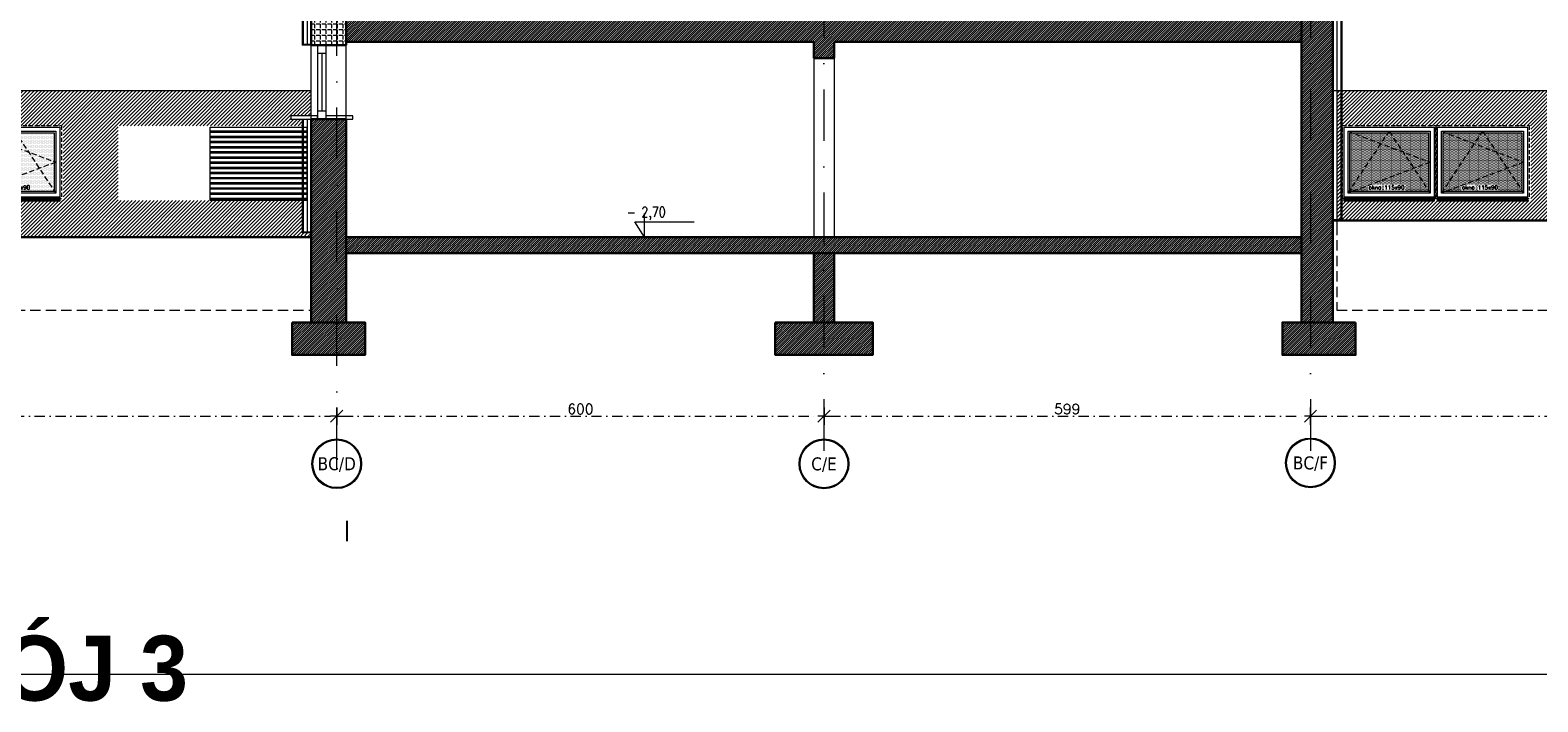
# Model space of a CAD drawing. Header units: millimetres. Extents: x 23192 to 177760, y -399809 to -79279.
# Tile 175 of 256: x 60435 to 62291, y -202936 to -202109. Entities that reach past the tile are written whole.
import ezdxf
from ezdxf.enums import TextEntityAlignment as Align

# ---------------------------------------------------------------- set-up
doc = ezdxf.new("R2010")
doc.units = ezdxf.units.MM
for name, pattern in [('CACHE', [9.525, 6.35, -3.175]), ('CARKOVANA', [7.5, 5, -2.5]), ('DASHDOT', [25.4, 12.7, -6.35, 0, -6.35]), ('HIDDEN', [9.525, 6.35, -3.175])]:
    doc.linetypes.add(name, pattern=pattern)
doc.layers.get('0').update_dxf_attribs({"lineweight": 0})
for name, color, linetype, lineweight in [('!! 0_ Istn-okna', 6, 'Continuous', 13), ('!! 0_ Istn-sciany', 3, 'Continuous', 30), ('!! 0_ Opis', 8, 'Continuous', 13), ('!! 0_ WIDOK ELEWACJA', 4, 'Continuous', 0), ('!! 0_Istn-cienka', 4, 'Continuous', 9), ('!! 0_Osie', 1, 'DASHDOT', 13), ('!! 1  WYDZIELENIE PPOŻ', 252, 'Continuous', 0), ('!! 1_ tynk zewn  - nowy', 21, 'Continuous', 20), ('!! 1_Hatch dach', 252, 'Continuous', 5), ('!! 2_ remont Ocieplenie', 4, 'ZIGZAG', 5), ('!! 2_Hatch dach', 7, 'Continuous', 0), ('!! 2_NOWE OKNA WIDOk - remont', 140, 'Continuous', 5), ('0-osie-liniA', 14, 'DASHDOT', 5), ('0-osie-tx', 66, 'Continuous', 9), ('0-rzedne-blok', 62, 'Continuous', 13)]:
    doc.layers.add(name, color=color, linetype=linetype, lineweight=lineweight)
doc.layers.add('!! 0_ramki', color=66, linetype='Continuous', lineweight=9, plot=False)
doc.layers.add('!! 1_ widok', color=4, linetype='Continuous')
doc.layers.add('!! 2_ELEWACJA COKÓŁ', color=9, linetype='Continuous', lineweight=13, true_color=0x808080)
doc.layers.add('!! 2_hatch istniejące', color=7, linetype='Continuous', lineweight=5, true_color=0xffffff)
doc.styles.add('DEUTSCH', font='SIMPLEX8')
doc.styles.add('STYLE10', font='arialbd.ttf')
doc.styles.add('TAHOMA', font='tahoma.ttf')
doc.styles.add('TXT', font='simplex.shx')
doc.linetypes.add('ZIGZAG', pattern='A,0.00254,-5.08,[131,ltypeshp.shx,S=5.08,R=0,X=-5.08,Y=0],-10.16,[131,ltypeshp.shx,S=5.08,R=180,X=5.08,Y=0],-5.08', length=20.32254)
doc.dimstyles.new('DIM50', dxfattribs={"dimscale": 5, "dimtxt": 2.5, "dimasz": 1.5, "dimexe": 0, "dimexo": 0, "dimgap": 0.5, "dimtad": 1, "dimdec": 4, "dimrnd": 0.5, "dimdsep": 46, "dimtxsty": 'TXT', "dimblk1": 'TICK1', "dimblk2": 'TICK1', "dimsah": 1, "dimcen": 0, "dimse1": 1, "dimse2": 1, "dimclrd": 1, "dimclre": 7, "dimclrt": 9, "dimadec": 0, "dimazin": 0, "dimtfac": 1, "dimtdec": 4, "dimtmove": 2, "dimatfit": 3, "dimldrblk": 'TICK1', "dimfxl": 1, "dimtolj": 1, "dimarcsym": 0})
pattern_1 = [(225, (57913.864, -203778.1074), (1.3470384, -1.3470384), [])]

# ---------------------------------------------------------------- blocks, each defined once
blk = doc.blocks.new('okno 115x115')
at = {"layer": '!! 1_Hatch dach', "true_color": 0x575757}
h = blk.add_hatch(dxfattribs=at)
h.set_pattern_fill('DOTS', color=251, angle=360)
h.set_pattern_definition([(360, (-21873.4686, 1906.5186), (0.79375, 1.5875), [0, -1.5875])])
h.paths.add_polyline_path([(-12257.2, 13266.7), (-12160.2, 13266.7), (-12160.2, 13194.7), (-12257.2, 13194.7)])
h = blk.add_hatch(dxfattribs=at)
h.set_pattern_fill('ANSI31', color=251, scale=0.2, angle=360)
h.paths.add_polyline_path([(-12264.2, 13187.7), (-12153.2, 13187.7), (-12153.2, 13182.7), (-12264.2, 13182.7)])
at = {"layer": '!! 0_ Istn-okna', "linetype": 'CARKOVANA', "lineweight": 5}
blk.add_lwpolyline([(-12266.2, 13275.7), (-12151.2, 13275.7), (-12151.2, 13185.7), (-12266.2, 13185.7)], close=True, dxfattribs=at)
at = {"layer": '!! 0_ Istn-okna'}
for points in [[(-12264.2, 13273.7), (-12153.2, 13273.7), (-12153.2, 13187.7), (-12264.2, 13187.7)], [(-12259.2, 13268.7), (-12158.2, 13268.7), (-12158.2, 13192.7), (-12259.2, 13192.7)], [(-12257.2, 13266.7), (-12160.2, 13266.7), (-12160.2, 13194.7), (-12257.2, 13194.7)], [(-12264.2, 13187.7), (-12153.2, 13187.7), (-12153.2, 13182.7), (-12264.2, 13182.7)]]:
    blk.add_lwpolyline(points, close=True, dxfattribs=at)
at = {"layer": '!! 1_Hatch dach', "color": 251, "linetype": 'CACHE', "true_color": 0x575757}
for points in [[(-12259.2, 13192.7), (-12208.7, 13268.7), (-12158.2, 13192.7)], [(-12259.2, 13268.7), (-12158.2, 13230.7), (-12259.2, 13192.7)]]:
    blk.add_lwpolyline(points, dxfattribs=at)
at = {"insert": (-12234.1, 13202.1), "char_height": 5, "attachment_point": 1, "style": 'TXT'}
blk.add_mtext_dynamic_manual_height_columns('okno 115x90', width=52.63, gutter_width=75, heights=[0], dxfattribs=at)
blk = doc.blocks.new('*U81')
h = blk.add_hatch(color=256)
edge = h.paths.add_edge_path()
edge.add_arc((0, 0), 30.6, 0, 360)
edge = h.paths.add_edge_path(flags=17)
edge.add_arc((0, 0), 29.4, 0, 360)
for radius in [30.6, 29.4]:
    blk.add_circle((0, 0), radius)
at = {"style": 'TAHOMA', "flags": 8}
blk.add_attdef('ANSICHTSNUMMER', text='', height=16, dxfattribs=at).set_placement((0, 0), align=Align.MIDDLE_CENTER)
blk = doc.blocks.new('TICK1')
at = {"color": 2}
blk.add_line((-1, -1), (1, 1), dxfattribs=at)
at = {"color": 0}
for p, q in [((0, 0), (-1, 0)), ((0, -1.4), (0, 1.4))]:
    blk.add_line(p, q, dxfattribs=at)
blk = doc.blocks.new('*D3699')
at = {"color": 1, "lineweight": -2, "transparency": 16777216}
blk.add_line((59012.1, -202584.2), (60804.6, -202584.2), dxfattribs=at)
at = {"layer": 'DEFPOINTS', "color": 0, "transparency": 16777216}
for p in [(59004.6, -202584.2), (60812.1, -202584.2), (60812.1, -202584.2)]:
    blk.add_point(p, dxfattribs=at)
at = {"color": 1, "lineweight": -2, "transparency": 16777216, "xscale": 7.5, "yscale": 7.5, "zscale": 7.5, "rotation": 180}
blk.add_blockref('TICK1', (59004.6, -202584.2), dxfattribs=at)
at = {"color": 1, "lineweight": -2, "transparency": 16777216, "xscale": 7.5, "yscale": 7.5, "zscale": 7.5}
blk.add_blockref('TICK1', (60812.1, -202584.2), dxfattribs=at)
at = {"color": 9, "transparency": 16777216, "insert": (59908.3, -202575.4), "char_height": 12.5, "attachment_point": 5, "style": 'TXT'}
blk.add_mtext('\\A1;1807.5', dxfattribs=at)
blk = doc.blocks.new('*D3700')
at = {"color": 1, "lineweight": -2, "transparency": 16777216}
blk.add_line((60819.6, -202584.2), (61404.6, -202584.2), dxfattribs=at)
at = {"layer": 'DEFPOINTS', "color": 0, "transparency": 16777216}
for p in [(60812.1, -202584.2), (61412.1, -202584.2), (61412.1, -202584.2)]:
    blk.add_point(p, dxfattribs=at)
at = {"color": 1, "lineweight": -2, "transparency": 16777216, "xscale": 7.5, "yscale": 7.5, "zscale": 7.5, "rotation": 180}
blk.add_blockref('TICK1', (60812.1, -202584.2), dxfattribs=at)
at = {"color": 1, "lineweight": -2, "transparency": 16777216, "xscale": 7.5, "yscale": 7.5, "zscale": 7.5}
blk.add_blockref('TICK1', (61412.1, -202584.2), dxfattribs=at)
at = {"color": 9, "transparency": 16777216, "insert": (61112.1, -202575.4), "char_height": 12.5, "attachment_point": 5, "style": 'TXT'}
blk.add_mtext('\\A1;600', dxfattribs=at)
blk = doc.blocks.new('*D3701')
at = {"color": 1, "lineweight": -2, "transparency": 16777216}
blk.add_line((61419.6, -202584.2), (62003.6, -202584.2), dxfattribs=at)
at = {"layer": 'DEFPOINTS', "color": 0, "transparency": 16777216}
for p in [(61412.1, -202584.2), (62011.1, -202584.2), (62011.1, -202584.2)]:
    blk.add_point(p, dxfattribs=at)
at = {"color": 1, "lineweight": -2, "transparency": 16777216, "xscale": 7.5, "yscale": 7.5, "zscale": 7.5, "rotation": 180}
blk.add_blockref('TICK1', (61412.1, -202584.2), dxfattribs=at)
at = {"color": 1, "lineweight": -2, "transparency": 16777216, "xscale": 7.5, "yscale": 7.5, "zscale": 7.5}
blk.add_blockref('TICK1', (62011.1, -202584.2), dxfattribs=at)
at = {"color": 9, "transparency": 16777216, "insert": (61711.6, -202575.4), "char_height": 12.5, "attachment_point": 5, "style": 'TXT'}
blk.add_mtext('\\A1;599', dxfattribs=at)
blk = doc.blocks.new('*D3702')
at = {"color": 1, "lineweight": -2, "transparency": 16777216}
blk.add_line((62018.6, -202584.2), (63804.1, -202584.2), dxfattribs=at)
at = {"layer": 'DEFPOINTS', "color": 0, "transparency": 16777216}
for p in [(62011.1, -202584.2), (63811.6, -202584.2), (63811.6, -202584.2)]:
    blk.add_point(p, dxfattribs=at)
at = {"color": 1, "lineweight": -2, "transparency": 16777216, "xscale": 7.5, "yscale": 7.5, "zscale": 7.5, "rotation": 180}
blk.add_blockref('TICK1', (62011.1, -202584.2), dxfattribs=at)
at = {"color": 1, "lineweight": -2, "transparency": 16777216, "xscale": 7.5, "yscale": 7.5, "zscale": 7.5}
blk.add_blockref('TICK1', (63811.6, -202584.2), dxfattribs=at)
at = {"color": 9, "transparency": 16777216, "insert": (62911.3, -202575.4), "char_height": 12.5, "attachment_point": 5, "style": 'TXT'}
blk.add_mtext('\\A1;1800.5', dxfattribs=at)
blk = doc.blocks.new('BLOK OSIE DE')
at = {"layer": '!! 1_ widok'}
blk.add_lwpolyline([(60824.56735, -210654.75564), (60824.56735, -210679.75564)], dxfattribs=at)
blk = doc.blocks.new('D_kota')
for p, q in [((-0.8, 15), (8.7, 15)), ((8.7, 0), (-0.8, 15)), ((8.7, 0), (8.7, 23))]:
    blk.add_line(p, q)
blk.add_lwpolyline([(-0.8, 15), (57.9, 15)])
at = {"style": 'DEUTSCH', "width": 0.8}
blk.add_attdef('POZ.ARCH', (7.3, 19.7), '', height=10, dxfattribs=at)
blk = doc.blocks.new('BLOK OSIE ABC PD')
at = {"layer": '0-osie-liniA', "ltscale": 5}
for points in [[(60812.06735, -202649.32309), (60812.06735, -200656.87852)], [(61412.06735, -200656.87852), (61412.06735, -202649.32309)], [(62011.06735, -200656.87852), (62011.06735, -202649.32309)]]:
    blk.add_lwpolyline(points, dxfattribs=at)
at = {"layer": '0-osie-tx'}
ref = blk.add_blockref('*U81', (60812.06735, -202642.74122), dxfattribs=dict(at, rotation=180))
ref.add_attrib('ANSICHTSNUMMER', 'BC/D', dxfattribs={"layer": '0', "height": 16, "style": 'TAHOMA', "flags": 8}).set_placement((60812.06735, -202642.74122), align=Align.MIDDLE_CENTER)
ref = blk.add_blockref('*U81', (61412.06735, -202642.88444), dxfattribs=dict(at, rotation=180))
ref.add_attrib('ANSICHTSNUMMER', 'C/E', dxfattribs={"layer": '0', "height": 16, "style": 'TAHOMA', "flags": 8}).set_placement((61412.06735, -202642.88444), align=Align.MIDDLE_CENTER)
ref = blk.add_blockref('*U81', (62011.06735, -202641.68444), dxfattribs=dict(at, rotation=180))
ref.add_attrib('ANSICHTSNUMMER', 'BC/F', dxfattribs={"layer": '0', "height": 16, "style": 'TAHOMA', "flags": 8}).set_placement((62011.06735, -202641.68444), align=Align.MIDDLE_CENTER)
for base, p1, p2, picture, middle in [((60812.06735, -202584.18737), (59004.56735, -202584.18737), (60812.06735, -202584.18737), '*D3699', (59908.31735, -202575.43737)), ((61412.06735, -202584.18737), (60812.06735, -202584.18737), (61412.06735, -202584.18737), '*D3700', (61112.06735, -202575.43737)), ((62011.06735, -202584.18737), (61412.06735, -202584.18737), (62011.06735, -202584.18737), '*D3701', (61711.56735, -202575.43737)), ((63811.56735, -202584.18737), (62011.06735, -202584.18737), (63811.56735, -202584.18737), '*D3702', (62911.31735, -202575.43737))]:
    dim = blk.add_linear_dim(base=base, p1=p1, p2=p2, angle=180, dimstyle='DIM50')
    dim.commit()
    dim.dimension.update_dxf_attribs({"geometry": picture, "text_midpoint": middle})

msp = doc.modelspace()

# ---------------------------------------------------------------- hatches: boundary and pattern name
at = {"layer": '!! 0_ WIDOK ELEWACJA'}
h = msp.add_hatch(dxfattribs=at)
h.set_pattern_fill('PLAST', color=256)
h.paths.add_polyline_path([(60656.07394, -202228.74713), (60775.07394, -202228.74713), (60775.07394, -202318.74713), (60656.07394, -202318.74713)])
at = {"layer": '!! 2_ELEWACJA COKÓŁ', "true_color": 0x2b2b2c}
h = msp.add_hatch(dxfattribs=at)
h.set_pattern_fill('ANSI31', color=250)
h.paths.add_polyline_path([(60780.56735, -202183.74713), (59001.56735, -202183.74713), (59001.56735, -202363.74713), (60780.56735, -202363.74713), (60780.56735, -202358.74713), (60769.56735, -202358.74713), (60769.56735, -202318.74713), (60543.07394, -202318.74713), (60543.07394, -202226.74713), (60658.07394, -202226.74713), (60769.56735, -202226.74713), (60769.56735, -202218.74713), (60755.4202, -202218.74713), (60755.4202, -202214.8319), (60780.56735, -202214.8319)])
h.paths.add_polyline_path([(59758.07394, -202226.74713), (59875.07394, -202226.74713), (59875.07394, -202318.74713), (59643.07394, -202318.74713), (59643.07394, -202226.74713)], flags=16)
h.paths.add_polyline_path([(59756.07394, -202228.74713), (59756.07394, -202314.74713), (59645.07394, -202314.74713), (59645.07394, -202228.74713)], flags=0)
h.paths.add_polyline_path([(59751.07394, -202233.74713), (59751.07394, -202309.74713), (59650.07394, -202309.74713), (59650.07394, -202233.74713)], flags=0)
h.paths.add_polyline_path([(59700.57394, -202233.74713), (59701.90289, -202235.74713), (59749.07394, -202235.74713), (59749.07394, -202270.99465), (59751.07394, -202271.74713), (59749.07394, -202272.4996), (59749.07394, -202306.73722), (59749.745, -202307.74713), (59655.38973, -202307.74713), (59650.07394, -202309.74713), (59652.07394, -202306.73722), (59652.07394, -202234.4996), (59655.38973, -202235.74713), (59699.245, -202235.74713)], flags=0)
h.paths.add_polyline_path([(59760.07394, -202228.74713), (59871.07394, -202228.74713), (59871.07394, -202314.74713), (59760.07394, -202314.74713)], flags=0)
h.paths.add_polyline_path([(59765.07394, -202233.74713), (59866.07394, -202233.74713), (59866.07394, -202309.74713), (59765.07394, -202309.74713)], flags=0)
h.paths.add_polyline_path([(59770.38973, -202235.74713), (59814.245, -202235.74713), (59815.57394, -202233.74713), (59816.90289, -202235.74713), (59864.07394, -202235.74713), (59864.07394, -202270.99465), (59866.07394, -202271.74713), (59864.07394, -202272.4996), (59864.07394, -202306.73722), (59864.745, -202307.74713), (59770.38973, -202307.74713), (59765.07394, -202309.74713), (59767.07394, -202306.73722), (59767.07394, -202234.4996)], flags=0)
h.paths.add_polyline_path([(59575.07394, -202318.74713), (59343.07394, -202318.74713), (59343.07394, -202226.74713), (59458.07394, -202226.74713), (59575.07394, -202226.74713)], flags=16)
h.paths.add_polyline_path([(59571.07394, -202228.74713), (59571.07394, -202314.74713), (59460.07394, -202314.74713), (59460.07394, -202228.74713)], flags=0)
h.paths.add_polyline_path([(59566.07394, -202233.74713), (59566.07394, -202309.74713), (59465.07394, -202309.74713), (59465.07394, -202233.74713)], flags=0)
h.paths.add_polyline_path([(59564.07394, -202235.74713), (59564.07394, -202270.99465), (59566.07394, -202271.74713), (59564.07394, -202272.4996), (59564.07394, -202306.73722), (59564.745, -202307.74713), (59470.38973, -202307.74713), (59465.07394, -202309.74713), (59467.07394, -202306.73722), (59467.07394, -202234.4996), (59470.38973, -202235.74713), (59514.245, -202235.74713), (59515.57394, -202233.74713), (59516.90289, -202235.74713)], flags=0)
h.paths.add_polyline_path([(59456.07394, -202228.74713), (59456.07394, -202314.74713), (59345.07394, -202314.74713), (59345.07394, -202228.74713)], flags=0)
h.paths.add_polyline_path([(59451.07394, -202233.74713), (59451.07394, -202309.74713), (59350.07394, -202309.74713), (59350.07394, -202233.74713)], flags=0)
h.paths.add_polyline_path([(59943.07394, -202226.74713), (60058.07394, -202226.74713), (60175.07394, -202226.74713), (60175.07394, -202318.74713), (59943.07394, -202318.74713)], flags=16)
h.paths.add_polyline_path([(59449.07394, -202235.74713), (59449.07394, -202270.99465), (59451.07394, -202271.74713), (59449.07394, -202272.4996), (59449.07394, -202306.73722), (59449.745, -202307.74713), (59355.38973, -202307.74713), (59350.07394, -202309.74713), (59352.07394, -202306.73722), (59352.07394, -202234.4996), (59355.38973, -202235.74713), (59399.245, -202235.74713), (59400.57394, -202233.74713), (59401.90289, -202235.74713)], flags=0)
h.paths.add_polyline_path([(59945.07394, -202228.74713), (60056.07394, -202228.74713), (60056.07394, -202314.74713), (59945.07394, -202314.74713)], flags=0)
h.paths.add_polyline_path([(59950.07394, -202233.74713), (60051.07394, -202233.74713), (60051.07394, -202309.74713), (59950.07394, -202309.74713)], flags=0)
h.paths.add_polyline_path([(59952.07394, -202234.4996), (59955.38973, -202235.74713), (59999.245, -202235.74713), (60000.57394, -202233.74713), (60001.90289, -202235.74713), (60049.07394, -202235.74713), (60049.07394, -202270.99465), (60051.07394, -202271.74713), (60049.07394, -202272.4996), (60049.07394, -202306.73722), (60049.745, -202307.74713), (59955.38973, -202307.74713), (59950.07394, -202309.74713), (59952.07394, -202306.73722)], flags=0)
h.paths.add_polyline_path([(60060.07394, -202228.74713), (60171.07394, -202228.74713), (60171.07394, -202314.74713), (60060.07394, -202314.74713)], flags=0)
h.paths.add_polyline_path([(60065.07394, -202233.74713), (60166.07394, -202233.74713), (60166.07394, -202309.74713), (60065.07394, -202309.74713)], flags=0)
h.paths.add_polyline_path([(60067.07394, -202234.4996), (60070.38973, -202235.74713), (60114.245, -202235.74713), (60115.57394, -202233.74713), (60116.90289, -202235.74713), (60164.07394, -202235.74713), (60164.07394, -202270.99465), (60166.07394, -202271.74713), (60164.07394, -202272.4996), (60164.07394, -202306.73722), (60164.745, -202307.74713), (60070.38973, -202307.74713), (60065.07394, -202309.74713), (60067.07394, -202306.73722)], flags=0)
h.paths.add_polyline_path([(59275.07394, -202318.74713), (59043.07394, -202318.74713), (59043.07394, -202226.74713), (59158.07394, -202226.74713), (59275.07394, -202226.74713)], flags=16)
h.paths.add_polyline_path([(59271.07394, -202228.74713), (59271.07394, -202314.74713), (59160.07394, -202314.74713), (59160.07394, -202228.74713)], flags=0)
h.paths.add_polyline_path([(59266.07394, -202233.74713), (59266.07394, -202309.74713), (59165.07394, -202309.74713), (59165.07394, -202233.74713)], flags=0)
h.paths.add_polyline_path([(59264.07394, -202235.74713), (59264.07394, -202270.99465), (59266.07394, -202271.74713), (59264.07394, -202272.4996), (59264.07394, -202306.73722), (59264.745, -202307.74713), (59170.38973, -202307.74713), (59165.07394, -202309.74713), (59167.07394, -202306.73722), (59167.07394, -202234.4996), (59170.38973, -202235.74713), (59214.245, -202235.74713), (59215.57394, -202233.74713), (59216.90289, -202235.74713)], flags=0)
h.paths.add_polyline_path([(59156.07394, -202228.74713), (59156.07394, -202314.74713), (59045.07394, -202314.74713), (59045.07394, -202228.74713)], flags=0)
h.paths.add_polyline_path([(59151.07394, -202233.74713), (59151.07394, -202309.74713), (59050.07394, -202309.74713), (59050.07394, -202233.74713)], flags=0)
h.paths.add_polyline_path([(60243.07394, -202226.74713), (60358.07394, -202226.74713), (60475.07394, -202226.74713), (60475.07394, -202318.74713), (60243.07394, -202318.74713)], flags=16)
h.paths.add_polyline_path([(59149.07394, -202235.74713), (59149.07394, -202270.99465), (59151.07394, -202271.74713), (59149.07394, -202272.4996), (59149.07394, -202306.73722), (59149.745, -202307.74713), (59055.38973, -202307.74713), (59050.07394, -202309.74713), (59052.07394, -202306.73722), (59052.07394, -202234.4996), (59055.38973, -202235.74713), (59099.245, -202235.74713), (59100.57394, -202233.74713), (59101.90289, -202235.74713)], flags=0)
h.paths.add_polyline_path([(60245.07394, -202228.74713), (60356.07394, -202228.74713), (60356.07394, -202314.74713), (60245.07394, -202314.74713)], flags=0)
h.paths.add_polyline_path([(60250.07394, -202233.74713), (60351.07394, -202233.74713), (60351.07394, -202309.74713), (60250.07394, -202309.74713)], flags=0)
h.paths.add_polyline_path([(60252.07394, -202234.4996), (60255.38973, -202235.74713), (60299.245, -202235.74713), (60300.57394, -202233.74713), (60301.90289, -202235.74713), (60349.07394, -202235.74713), (60349.07394, -202270.99465), (60351.07394, -202271.74713), (60349.07394, -202272.4996), (60349.07394, -202306.73722), (60349.745, -202307.74713), (60255.38973, -202307.74713), (60250.07394, -202309.74713), (60252.07394, -202306.73722)], flags=0)
h.paths.add_polyline_path([(60360.07394, -202228.74713), (60471.07394, -202228.74713), (60471.07394, -202314.74713), (60360.07394, -202314.74713)], flags=0)
h.paths.add_polyline_path([(60365.07394, -202233.74713), (60466.07394, -202233.74713), (60466.07394, -202309.74713), (60365.07394, -202309.74713)], flags=0)
h.paths.add_polyline_path([(60367.07394, -202234.4996), (60370.38973, -202235.74713), (60414.245, -202235.74713), (60415.57394, -202233.74713), (60416.90289, -202235.74713), (60464.07394, -202235.74713), (60464.07394, -202270.99465), (60466.07394, -202271.74713), (60464.07394, -202272.4996), (60464.07394, -202306.73722), (60464.745, -202307.74713), (60370.38973, -202307.74713), (60365.07394, -202309.74713), (60367.07394, -202306.73722)], flags=0)
h.paths.add_polyline_path([(60388.9017, -202306.5875), (60438.06836, -202306.5875), (60438.06836, -202299.0875), (60388.9017, -202299.0875)], flags=8)
h.paths.add_polyline_path([(60273.9017, -202306.5875), (60323.06836, -202306.5875), (60323.06836, -202299.0875), (60273.9017, -202299.0875)], flags=8)
h.paths.add_polyline_path([(60088.9017, -202306.5875), (60138.06836, -202306.5875), (60138.06836, -202299.0875), (60088.9017, -202299.0875)], flags=8)
h.paths.add_polyline_path([(59973.9017, -202306.5875), (60023.06836, -202306.5875), (60023.06836, -202299.0875), (59973.9017, -202299.0875)], flags=8)
h.paths.add_polyline_path([(59788.9017, -202306.5875), (59838.06836, -202306.5875), (59838.06836, -202299.0875), (59788.9017, -202299.0875)], flags=8)
h.paths.add_polyline_path([(59673.9017, -202306.5875), (59723.06836, -202306.5875), (59723.06836, -202299.0875), (59673.9017, -202299.0875)], flags=8)
h.paths.add_polyline_path([(59488.9017, -202306.5875), (59538.06836, -202306.5875), (59538.06836, -202299.0875), (59488.9017, -202299.0875)], flags=8)
h.paths.add_polyline_path([(59373.9017, -202306.5875), (59423.06836, -202306.5875), (59423.06836, -202299.0875), (59373.9017, -202299.0875)], flags=8)
h.paths.add_polyline_path([(59188.9017, -202306.5875), (59238.06836, -202306.5875), (59238.06836, -202299.0875), (59188.9017, -202299.0875)], flags=8)
h.paths.add_polyline_path([(59073.9017, -202306.5875), (59123.06836, -202306.5875), (59123.06836, -202299.0875), (59073.9017, -202299.0875)], flags=8)
h = msp.add_hatch(dxfattribs=at)
h.set_pattern_fill('ANSI31', color=250)
h.paths.add_polyline_path([(63843.56735, -202183.74713), (62043.56735, -202183.74713), (62043.56735, -202343.32922), (63843.56735, -202343.32922)])
h.paths.add_polyline_path([(63250.56735, -202226.74713), (63365.56735, -202226.74713), (63482.56735, -202226.74713), (63482.56735, -202318.74713), (63250.56735, -202318.74713)], flags=16)
h.paths.add_polyline_path([(63252.56735, -202228.74713), (63363.56735, -202228.74713), (63363.56735, -202314.74713), (63252.56735, -202314.74713)], flags=0)
h.paths.add_polyline_path([(63257.56735, -202233.74713), (63358.56735, -202233.74713), (63358.56735, -202309.74713), (63257.56735, -202309.74713)], flags=0)
h.paths.add_polyline_path([(63262.88314, -202235.74713), (63306.7384, -202235.74713), (63308.06735, -202233.74713), (63309.3963, -202235.74713), (63356.56735, -202235.74713), (63356.56735, -202270.99465), (63358.56735, -202271.74713), (63356.56735, -202272.4996), (63356.56735, -202306.73722), (63357.2384, -202307.74713), (63262.88314, -202307.74713), (63257.56735, -202309.74713), (63259.56735, -202306.73722), (63259.56735, -202234.4996)], flags=0)
h.paths.add_polyline_path([(63182.56735, -202318.74713), (62950.56735, -202318.74713), (62950.56735, -202226.74713), (63065.56735, -202226.74713), (63182.56735, -202226.74713)], flags=16)
h.paths.add_polyline_path([(63178.56735, -202228.74713), (63178.56735, -202314.74713), (63067.56735, -202314.74713), (63067.56735, -202228.74713)], flags=0)
h.paths.add_polyline_path([(63173.56735, -202233.74713), (63173.56735, -202309.74713), (63072.56735, -202309.74713), (63072.56735, -202233.74713)], flags=0)
h.paths.add_polyline_path([(63171.56735, -202235.74713), (63171.56735, -202270.99465), (63173.56735, -202271.74713), (63171.56735, -202272.4996), (63171.56735, -202306.73722), (63172.2384, -202307.74713), (63077.88314, -202307.74713), (63072.56735, -202309.74713), (63074.56735, -202306.73722), (63074.56735, -202234.4996), (63077.88314, -202235.74713), (63121.7384, -202235.74713), (63123.06735, -202233.74713), (63124.3963, -202235.74713)], flags=0)
h.paths.add_polyline_path([(63367.56735, -202228.74713), (63478.56735, -202228.74713), (63478.56735, -202314.74713), (63367.56735, -202314.74713)], flags=0)
h.paths.add_polyline_path([(63372.56735, -202233.74713), (63473.56735, -202233.74713), (63473.56735, -202309.74713), (63372.56735, -202309.74713)], flags=0)
h.paths.add_polyline_path([(63377.88314, -202235.74713), (63421.7384, -202235.74713), (63423.06735, -202233.74713), (63424.3963, -202235.74713), (63471.56735, -202235.74713), (63471.56735, -202270.99465), (63473.56735, -202271.74713), (63471.56735, -202272.4996), (63471.56735, -202306.73722), (63472.2384, -202307.74713), (63377.88314, -202307.74713), (63372.56735, -202309.74713), (63374.56735, -202306.73722), (63374.56735, -202234.4996)], flags=0)
h.paths.add_polyline_path([(63063.56735, -202228.74713), (63063.56735, -202314.74713), (62952.56735, -202314.74713), (62952.56735, -202228.74713)], flags=0)
h.paths.add_polyline_path([(63058.56735, -202233.74713), (63058.56735, -202309.74713), (62957.56735, -202309.74713), (62957.56735, -202233.74713)], flags=0)
h.paths.add_polyline_path([(63056.56735, -202235.74713), (63056.56735, -202270.99465), (63058.56735, -202271.74713), (63056.56735, -202272.4996), (63056.56735, -202306.73722), (63057.2384, -202307.74713), (62962.88314, -202307.74713), (62957.56735, -202309.74713), (62959.56735, -202306.73722), (62959.56735, -202234.4996), (62962.88314, -202235.74713), (63006.7384, -202235.74713), (63008.06735, -202233.74713), (63009.3963, -202235.74713)], flags=0)
h.paths.add_polyline_path([(63550.56735, -202226.74713), (63665.56735, -202226.74713), (63782.56735, -202226.74713), (63782.56735, -202318.74713), (63550.56735, -202318.74713)], flags=16)
h.paths.add_polyline_path([(63552.56735, -202228.74713), (63663.56735, -202228.74713), (63663.56735, -202314.74713), (63552.56735, -202314.74713)], flags=0)
h.paths.add_polyline_path([(63557.56735, -202233.74713), (63658.56735, -202233.74713), (63658.56735, -202309.74713), (63557.56735, -202309.74713)], flags=0)
h.paths.add_polyline_path([(63559.56735, -202234.4996), (63562.88314, -202235.74713), (63606.7384, -202235.74713), (63608.06735, -202233.74713), (63609.3963, -202235.74713), (63656.56735, -202235.74713), (63656.56735, -202270.99465), (63658.56735, -202271.74713), (63656.56735, -202272.4996), (63656.56735, -202306.73722), (63657.2384, -202307.74713), (63562.88314, -202307.74713), (63557.56735, -202309.74713), (63559.56735, -202306.73722)], flags=0)
h.paths.add_polyline_path([(62882.56735, -202318.74713), (62650.56735, -202318.74713), (62650.56735, -202226.74713), (62765.56735, -202226.74713), (62882.56735, -202226.74713)], flags=16)
h.paths.add_polyline_path([(62878.56735, -202228.74713), (62878.56735, -202314.74713), (62767.56735, -202314.74713), (62767.56735, -202228.74713)], flags=0)
h.paths.add_polyline_path([(62873.56735, -202233.74713), (62873.56735, -202309.74713), (62772.56735, -202309.74713), (62772.56735, -202233.74713)], flags=0)
h.paths.add_polyline_path([(62871.56735, -202235.74713), (62871.56735, -202270.99465), (62873.56735, -202271.74713), (62871.56735, -202272.4996), (62871.56735, -202306.73722), (62872.2384, -202307.74713), (62777.88314, -202307.74713), (62772.56735, -202309.74713), (62774.56735, -202306.73722), (62774.56735, -202234.4996), (62777.88314, -202235.74713), (62821.7384, -202235.74713), (62823.06735, -202233.74713), (62824.3963, -202235.74713)], flags=0)
h.paths.add_polyline_path([(63667.56735, -202228.74713), (63778.56735, -202228.74713), (63778.56735, -202314.74713), (63667.56735, -202314.74713)], flags=0)
h.paths.add_polyline_path([(63672.56735, -202233.74713), (63773.56735, -202233.74713), (63773.56735, -202309.74713), (63672.56735, -202309.74713)], flags=0)
h.paths.add_polyline_path([(63674.56735, -202234.4996), (63677.88314, -202235.74713), (63721.7384, -202235.74713), (63723.06735, -202233.74713), (63724.3963, -202235.74713), (63771.56735, -202235.74713), (63771.56735, -202270.99465), (63773.56735, -202271.74713), (63771.56735, -202272.4996), (63771.56735, -202306.73722), (63772.2384, -202307.74713), (63677.88314, -202307.74713), (63672.56735, -202309.74713), (63674.56735, -202306.73722)], flags=0)
h.paths.add_polyline_path([(62763.56735, -202228.74713), (62763.56735, -202314.74713), (62652.56735, -202314.74713), (62652.56735, -202228.74713)], flags=0)
h.paths.add_polyline_path([(62758.56735, -202233.74713), (62758.56735, -202309.74713), (62657.56735, -202309.74713), (62657.56735, -202233.74713)], flags=0)
h.paths.add_polyline_path([(62756.56735, -202235.74713), (62756.56735, -202270.99465), (62758.56735, -202271.74713), (62756.56735, -202272.4996), (62756.56735, -202306.73722), (62757.2384, -202307.74713), (62662.88314, -202307.74713), (62657.56735, -202309.74713), (62659.56735, -202306.73722), (62659.56735, -202234.4996), (62662.88314, -202235.74713), (62706.7384, -202235.74713), (62708.06735, -202233.74713), (62709.3963, -202235.74713)], flags=0)
h.paths.add_polyline_path([(62582.56735, -202318.74713), (62350.56735, -202318.74713), (62350.56735, -202226.74713), (62465.56735, -202226.74713), (62582.56735, -202226.74713)], flags=16)
h.paths.add_polyline_path([(62578.56735, -202228.74713), (62578.56735, -202314.74713), (62467.56735, -202314.74713), (62467.56735, -202228.74713)], flags=0)
h.paths.add_polyline_path([(62573.56735, -202233.74713), (62573.56735, -202309.74713), (62472.56735, -202309.74713), (62472.56735, -202233.74713)], flags=0)
h.paths.add_polyline_path([(62571.56735, -202235.74713), (62571.56735, -202270.99465), (62573.56735, -202271.74713), (62571.56735, -202272.4996), (62571.56735, -202306.73722), (62572.2384, -202307.74713), (62477.88314, -202307.74713), (62472.56735, -202309.74713), (62474.56735, -202306.73722), (62474.56735, -202234.4996), (62477.88314, -202235.74713), (62521.7384, -202235.74713), (62523.06735, -202233.74713), (62524.3963, -202235.74713)], flags=0)
h.paths.add_polyline_path([(62463.56735, -202228.74713), (62463.56735, -202314.74713), (62352.56735, -202314.74713), (62352.56735, -202228.74713)], flags=0)
h.paths.add_polyline_path([(62458.56735, -202233.74713), (62458.56735, -202309.74713), (62357.56735, -202309.74713), (62357.56735, -202233.74713)], flags=0)
h.paths.add_polyline_path([(62458.56735, -202271.74713), (62456.56735, -202272.4996), (62456.56735, -202306.73722), (62457.2384, -202307.74713), (62362.88314, -202307.74713), (62357.56735, -202309.74713), (62359.56735, -202306.73722), (62359.56735, -202234.4996), (62362.88314, -202235.74713), (62406.7384, -202235.74713), (62408.06735, -202233.74713), (62409.3963, -202235.74713), (62456.56735, -202235.74713), (62456.56735, -202270.99465)], flags=0)
h.paths.add_polyline_path([(62282.56735, -202318.74713), (62050.56735, -202318.74713), (62050.56735, -202226.74713), (62165.56735, -202226.74713), (62282.56735, -202226.74713)], flags=16)
h.paths.add_polyline_path([(62278.56735, -202228.74713), (62278.56735, -202314.74713), (62167.56735, -202314.74713), (62167.56735, -202228.74713)], flags=0)
h.paths.add_polyline_path([(62273.56735, -202233.74713), (62273.56735, -202309.74713), (62172.56735, -202309.74713), (62172.56735, -202233.74713)], flags=0)
h.paths.add_polyline_path([(62273.56735, -202271.74713), (62271.56735, -202272.4996), (62271.56735, -202306.73722), (62272.2384, -202307.74713), (62177.88314, -202307.74713), (62172.56735, -202309.74713), (62174.56735, -202306.73722), (62174.56735, -202234.4996), (62177.88314, -202235.74713), (62221.7384, -202235.74713), (62223.06735, -202233.74713), (62224.3963, -202235.74713), (62271.56735, -202235.74713), (62271.56735, -202270.99465)], flags=0)
h.paths.add_polyline_path([(62163.56735, -202228.74713), (62163.56735, -202314.74713), (62052.56735, -202314.74713), (62052.56735, -202228.74713)], flags=0)
h.paths.add_polyline_path([(62158.56735, -202233.74713), (62158.56735, -202309.74713), (62057.56735, -202309.74713), (62057.56735, -202233.74713)], flags=0)
h.paths.add_polyline_path([(62158.56735, -202271.74713), (62156.56735, -202272.4996), (62156.56735, -202306.73722), (62157.2384, -202307.74713), (62062.88314, -202307.74713), (62057.56735, -202309.74713), (62059.56735, -202306.73722), (62059.56735, -202234.4996), (62062.88314, -202235.74713), (62106.7384, -202235.74713), (62108.06735, -202233.74713), (62109.3963, -202235.74713), (62156.56735, -202235.74713), (62156.56735, -202270.99465)], flags=0)
h.paths.add_polyline_path([(63696.3951, -202306.5875), (63745.56177, -202306.5875), (63745.56177, -202299.0875), (63696.3951, -202299.0875)], flags=8)
h.paths.add_polyline_path([(63581.3951, -202306.5875), (63630.56177, -202306.5875), (63630.56177, -202299.0875), (63581.3951, -202299.0875)], flags=8)
h.paths.add_polyline_path([(63396.3951, -202306.5875), (63445.56177, -202306.5875), (63445.56177, -202299.0875), (63396.3951, -202299.0875)], flags=8)
h.paths.add_polyline_path([(63281.3951, -202306.5875), (63330.56177, -202306.5875), (63330.56177, -202299.0875), (63281.3951, -202299.0875)], flags=8)
h.paths.add_polyline_path([(63096.3951, -202306.5875), (63145.56177, -202306.5875), (63145.56177, -202299.0875), (63096.3951, -202299.0875)], flags=8)
h.paths.add_polyline_path([(62981.3951, -202306.5875), (63030.56177, -202306.5875), (63030.56177, -202299.0875), (62981.3951, -202299.0875)], flags=8)
h.paths.add_polyline_path([(62796.3951, -202306.5875), (62845.56177, -202306.5875), (62845.56177, -202299.0875), (62796.3951, -202299.0875)], flags=8)
h.paths.add_polyline_path([(62681.3951, -202306.5875), (62730.56177, -202306.5875), (62730.56177, -202299.0875), (62681.3951, -202299.0875)], flags=8)
h.paths.add_polyline_path([(62496.3951, -202306.5875), (62545.56177, -202306.5875), (62545.56177, -202299.0875), (62496.3951, -202299.0875)], flags=8)
h.paths.add_polyline_path([(62381.3951, -202306.5875), (62430.56177, -202306.5875), (62430.56177, -202299.0875), (62381.3951, -202299.0875)], flags=8)
h.paths.add_polyline_path([(62196.3951, -202306.5875), (62245.56177, -202306.5875), (62245.56177, -202299.0875), (62196.3951, -202299.0875)], flags=8)
h.paths.add_polyline_path([(62081.3951, -202306.5875), (62130.56177, -202306.5875), (62130.56177, -202299.0875), (62081.3951, -202299.0875)], flags=8)
at = {"layer": '!! 2_Hatch dach'}
h = msp.add_hatch(dxfattribs=at)
h.set_pattern_fill('ANGLE', color=256)
h.set_pattern_definition([(180, (57913.864, -203778.1074), (-9e-16, -6.985), [5.08, -1.905]), (270, (57913.864, -203778.1074), (6.985, -1e-15), [5.08, -1.905])])
h.paths.add_polyline_path([(60780.56735, -202127.74713), (60823.56735, -202127.74713), (60823.56735, -202003.74713), (60780.56735, -202003.74713)])
at = {"layer": '!! 2_hatch istniejące'}
h = msp.add_hatch(dxfattribs=at)
h.set_pattern_fill('ANSI31', color=256, scale=0.6)
h.set_pattern_definition(pattern_1)
h.paths.add_polyline_path([(61976.56735, -202508.74713), (62066.56735, -202508.74713), (62066.56735, -202468.74713), (61976.56735, -202468.74713)])
h.paths.add_polyline_path([(62000.06735, -202468.74713), (62038.56735, -202468.74713), (62038.56735, -202003.74713), (62000.06735, -202003.74713)])
h = msp.add_hatch(dxfattribs=at)
h.set_pattern_fill('ANSI31', color=256, scale=0.6)
h.set_pattern_definition(pattern_1)
h.paths.add_polyline_path([(60823.56735, -202123.74713), (61399.56735, -202123.74713), (61399.56735, -202143.74713), (61424.56735, -202143.74713), (61424.56735, -202123.74713), (62000.06735, -202123.74713), (62000.06735, -202093.74713), (60823.56735, -202093.74713)])
h = msp.add_hatch(dxfattribs=at)
h.set_pattern_fill('ANSI31', color=256, scale=0.6)
h.set_pattern_definition(pattern_1)
h.paths.add_polyline_path([(60780.56735, -202468.74713), (60823.56735, -202468.74713), (60823.56735, -202218.74713), (60780.56735, -202218.74713)])
h.paths.add_polyline_path([(60757.06735, -202508.74713), (60847.06735, -202508.74713), (60847.06735, -202468.74713), (60757.06735, -202468.74713)])
h = msp.add_hatch(dxfattribs=at)
h.set_pattern_fill('ANSI31', color=256, scale=0.6)
h.set_pattern_definition(pattern_1)
h.paths.add_polyline_path([(60823.56735, -202383.74713), (62000.06735, -202383.74713), (62000.06735, -202363.74713), (60823.56735, -202363.74713)])
h = msp.add_hatch(dxfattribs=at)
h.set_pattern_fill('ANSI31', color=256, scale=0.6)
h.set_pattern_definition(pattern_1)
h.paths.add_polyline_path([(61352.06735, -202508.74713), (61472.06735, -202508.74713), (61472.06735, -202468.74713), (61352.06735, -202468.74713)])
h.paths.add_polyline_path([(61399.56735, -202468.74713), (61424.56735, -202468.74713), (61424.56735, -202383.74713), (61399.56735, -202383.74713)])

# ---------------------------------------------------------------- linework, layer by layer
at = {"layer": '!! 0_ Istn-okna'}
for points in [[(60788.56735, -202127.74713), (60788.56735, -202218.74713)], [(60798.56735, -202127.74713), (60798.56735, -202218.74713)], [(60798.56735, -202137.74713), (60788.56735, -202137.74713)], [(60793.56735, -202137.74713), (60793.56735, -202208.74713)], [(60798.56735, -202208.74713), (60788.56735, -202208.74713)]]:
    msp.add_lwpolyline(points, dxfattribs=at)
for points in [[(60755.4202, -202218.74713), (60788.56735, -202218.74713), (60788.56735, -202214.8319), (60755.4202, -202214.8319)], [(60798.56735, -202218.74713), (60831.7145, -202218.74713), (60831.7145, -202214.8319), (60798.56735, -202214.8319)]]:
    msp.add_lwpolyline(points, close=True, dxfattribs=at)
at = {"layer": '!! 0_ Istn-sciany'}
for points in [[(60780.56735, -202003.74713), (60780.56735, -202127.74713)], [(60823.56735, -202003.74713), (60823.56735, -202127.74713)], [(62000.06735, -202003.74713), (62000.06735, -202468.74713)], [(62038.56735, -202003.74713), (62038.56735, -202468.74713)], [(60780.56735, -202127.74713), (60823.56735, -202127.74713)], [(61399.56735, -202123.74713), (60823.56735, -202123.74713)], [(61399.56735, -202123.74713), (61399.56735, -202143.74713)], [(62000.06735, -202123.74713), (61424.56735, -202123.74713)], [(61424.56735, -202123.74713), (61424.56735, -202143.74713)], [(61399.56735, -202143.74713), (61424.56735, -202143.74713)], [(60780.56735, -202218.74713), (60823.56735, -202218.74713)], [(60780.56735, -202218.74713), (60780.56735, -202468.74713)], [(60780.56735, -202218.74713), (60823.56735, -202218.74713)], [(60823.56735, -202218.74713), (60823.56735, -202468.74713)], [(63993.43318, -202343.32922), (62038.56735, -202343.32922)], [(60780.56735, -202363.74713), (57705.56735, -202363.74713)], [(60823.56735, -202363.74713), (62000.06735, -202363.74713)], [(60823.56735, -202383.74713), (62000.06735, -202383.74713)], [(61399.56735, -202383.74713), (61399.56735, -202468.74713)], [(61424.56735, -202383.74713), (61424.56735, -202468.74713)], [(60823.56735, -202468.74713), (60780.56735, -202468.74713)], [(61399.56735, -202468.74713), (61424.56735, -202468.74713)]]:
    msp.add_lwpolyline(points, dxfattribs=at)
for points in [[(60757.06735, -202468.74713), (60847.06735, -202468.74713), (60847.06735, -202508.74713), (60757.06735, -202508.74713)], [(61352.06735, -202468.74713), (61472.06735, -202468.74713), (61472.06735, -202508.74713), (61352.06735, -202508.74713)], [(62066.56735, -202468.74713), (61976.56735, -202468.74713), (61976.56735, -202508.74713), (62066.56735, -202508.74713)]]:
    msp.add_lwpolyline(points, close=True, dxfattribs=at)
at = {"layer": '!! 0_ WIDOK ELEWACJA'}
for points in [[(60780.56735, -202218.74713), (60780.56735, -202127.74713)], [(60823.56735, -202218.74713), (60823.56735, -202127.74713)], [(61399.56735, -202143.74713), (61399.56735, -202363.74713)], [(61424.56735, -202143.74713), (61424.56735, -202363.74713)], [(60780.56735, -202183.74713), (58899.56735, -202183.74713)], [(63848.56735, -202183.74713), (62038.56735, -202183.74713)], [(62043.56735, -202183.74713), (62043.56735, -202348.74713)]]:
    msp.add_lwpolyline(points, dxfattribs=at)
at = {"layer": '!! 0_Istn-cienka', "linetype": 'HIDDEN', "ltscale": 2}
for points in [[(62043.56735, -202348.74713), (62043.56735, -202453.74713)], [(60780.56735, -202358.74713), (60780.56735, -202453.74713)], [(57710.56735, -202453.74713), (60780.56735, -202453.74713)], [(62043.56735, -202453.74713), (63843.56735, -202453.74713)]]:
    msp.add_lwpolyline(points, dxfattribs=at)
at = {"layer": '!! 0_ramki'}
msp.add_lwpolyline([(57458.92604, -200541.22215), (64582.1521, -200541.22215), (64582.1521, -202902.02336), (57458.92604, -202902.02336)], close=True, dxfattribs=at)
at = {"layer": '!! 1  WYDZIELENIE PPOŻ'}
msp.add_lwpolyline([(60656.07394, -202228.74713), (60775.07394, -202228.74713), (60775.07394, -202318.74713), (60656.07394, -202318.74713)], close=True, dxfattribs=at)
at = {"layer": '!! 1_ tynk zewn  - nowy'}
for points in [[(60769.56735, -202003.74713), (60769.56735, -202127.74713)], [(60770.56735, -202003.74713), (60770.56735, -202127.74713)], [(62048.56735, -202002.74713), (62048.56735, -202343.32922)], [(62049.56735, -202002.74713), (62049.56735, -202343.32922)], [(60780.56735, -202126.74713), (60769.56735, -202126.74713)], [(60780.56735, -202126.74713), (60769.56735, -202126.74713)], [(60780.56735, -202127.74713), (60769.56735, -202127.74713)], [(60780.56735, -202127.74713), (60769.56735, -202127.74713)], [(60769.56735, -202218.74713), (60769.56735, -202358.74713)], [(60770.56735, -202218.74713), (60770.56735, -202358.74713)], [(60780.56735, -202357.74713), (60769.56735, -202357.74713)], [(62038.56735, -202342.32922), (62049.56735, -202342.32922)], [(62038.56735, -202342.32922), (62049.56735, -202342.32922)], [(62038.56735, -202343.32922), (62049.56735, -202343.32922)], [(62038.56735, -202343.32922), (62049.56735, -202343.32922)], [(60780.56735, -202358.74713), (60769.56735, -202358.74713)]]:
    msp.add_lwpolyline(points, dxfattribs=at)
at = {"layer": '!! 2_ remont Ocieplenie', "linetype": 'ZIGZAG', "ltscale": 0.75}
for points in [[(60775.56735, -202003.74713), (60775.56735, -202126.74713)], [(62043.56735, -202002.74713), (62043.56735, -202342.32922)], [(60775.56735, -202218.74713), (60775.56735, -202357.74713)]]:
    msp.add_lwpolyline(points, dxfattribs=at)
at = {"layer": '0-rzedne-blok'}
for p, q in [((61272.59332, -202363.74713), (61150.07972, -202363.74713)), ((61518.54225, -202363.74713), (61338.9106, -202363.74713))]:
    msp.add_line(p, q, dxfattribs=at)

# ---------------------------------------------------------------- block references
at = {"layer": '!! 0_Osie'}
msp.add_blockref('BLOK OSIE ABC PD', (0, 0), dxfattribs=at)
at = {"layer": '!! 2_NOWE OKNA WIDOk - remont'}
for p in [(72624.23296, -215502.3989), (74316.72636, -215502.3989), (74431.72636, -215502.3989)]:
    msp.add_blockref('okno 115x115', p, dxfattribs=at)
msp.add_blockref('BLOK OSIE DE', (0, 7941.93976))
at = {"layer": '0-rzedne-blok'}
ref = msp.add_blockref('D_kota', (61180.00493, -202363.74713), dxfattribs=dict(at, xscale=1.250000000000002, yscale=1.250000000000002, zscale=1.250000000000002, rotation=359.9999999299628))
ref.add_attrib('POZ.ARCH', '- 2,70', (61169.17961, -202339.16718), dxfattribs={"layer": '0', "height": 12.5, "style": 'DEUTSCH', "width": 0.8})

# ---------------------------------------------------------------- texts
at = {"layer": '!! 0_ Opis', "style": 'STYLE10', "width": 0.95}
msp.add_text('PRZEKRÓJ 3', height=80, dxfattribs=at).set_placement((59962.36219, -202934.26225))

doc.saveas('drawing.dxf')
